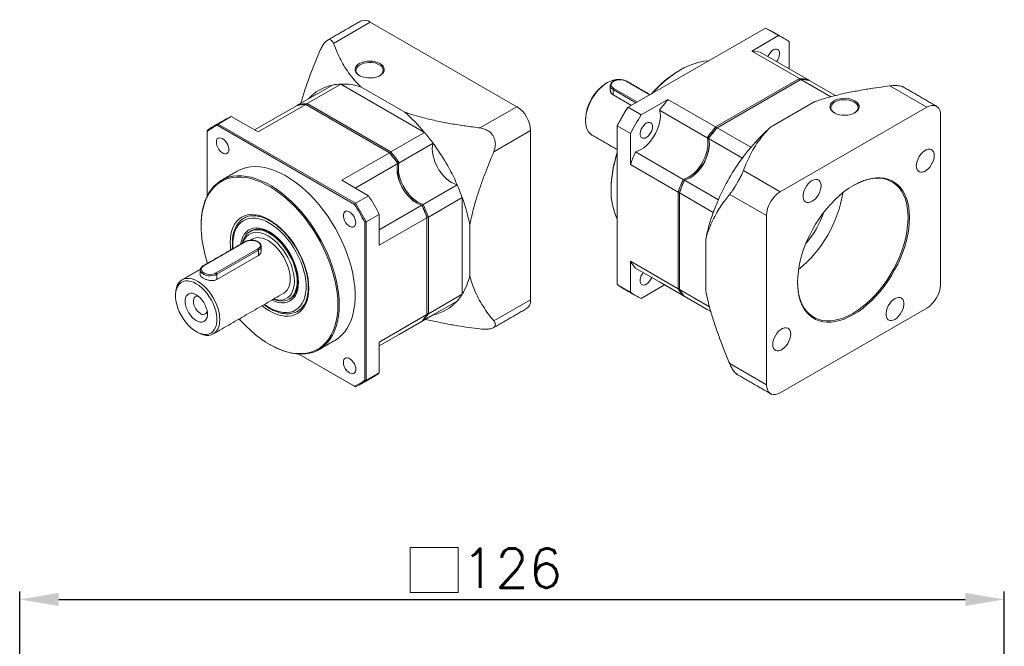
# Model space of a CAD drawing. Extents: x -511 to 42, y 485 to 743.
# Tile 4 of 4: x -93 to 33, y 663 to 743. Entities that reach past the tile are written whole.
import ezdxf

# ---------------------------------------------------------------- set-up
doc = ezdxf.new("R2010")
doc.units = 0
doc.header["$LTSCALE"] = 10
doc.header["$MEASUREMENT"] = 0
doc.header["$PDMODE"] = 3
doc.header["$PDSIZE"] = 6
doc.layers.get('0').update_dxf_attribs({"linetype": 'CONTINUOUS'})
doc.layers.get('DEFPOINTS').update_dxf_attribs({"linetype": 'CONTINUOUS'})
doc.layers.add('DIM', color=4, linetype='CONTINUOUS', lineweight=15)
doc.styles.get("Standard").update_dxf_attribs({"font": 'TXT.shx', "bigfont": 'chineset.shx'})
doc.dimstyles.get("Standard").update_dxf_attribs({"dimtxt": 5, "dimasz": 5, "dimexe": 1, "dimexo": 1, "dimgap": 1.5, "dimtad": 1, "dimdsep": 46, "dimtxsty": 'Standard', "dimcen": 0, "dimadec": 1, "dimazin": 2, "dimtfac": 1, "dimtofl": 0, "dimtmove": 0, "dimatfit": 3, "dimfxl": 0, "dimtolj": 1, "dimtzin": 0, "dimarcsym": 0})

# ---------------------------------------------------------------- blocks, each defined once
blk = doc.blocks.new('JTESGE')
at = {"color": 7, "linetype": 'Continuous', "lineweight": 15}
for p, q in [((-6.89, 963.31), (-11.6, 960.59)), ((11.85, 952.49), (-6.89, 963.31)), ((43.67, 962.55), (26.1, 952.41)), ((45.35, 961.58), (41.92, 959.6)), ((43.67, 962.55), (45.35, 961.58)), ((46.73, 957.33), (46.73, 960.78)), ((41.92, 959.6), (48.02, 956.08)), ((43, 959.48), (49.1, 955.96)), ((-11.73, 955.26), (-16.07, 952.76)), ((-10.65, 955.38), (-14.98, 952.88)), ((0.06, 949.2), (-10.65, 955.38)), ((28.87, 954.01), (25.87, 955.74)), ((37.3, 949.89), (48.02, 956.08)), ((48.2, 955.98), (37.48, 949.79)), ((52.04, 953.76), (48.2, 955.98)), ((49.1, 955.96), (49.28, 955.85)), ((52.64, 953.91), (49.28, 955.85)), ((64.32, 952.43), (59.6, 955.15)), ((-2.47, 951.78), (-8.12, 955.04)), ((27.1, 952.99), (24.19, 954.67)), ((24.19, 954.67), (24.19, 954)), ((26.52, 952.65), (24.19, 954)), ((24.28, 954.82), (27.28, 953.09)), ((-21.69, 949.51), (-16.24, 952.66)), ((-21.26, 949.26), (-15.16, 952.78)), ((-16.07, 952.76), (-16.24, 952.66)), ((-4.44, 946.59), (-15.16, 952.78)), ((-14.98, 952.88), (-4.27, 946.7)), ((31.2, 953.41), (27.78, 951.44)), ((37.3, 949.89), (31.2, 953.41)), ((44.34, 949.88), (50, 953.14)), ((7.14, 949.77), (11.85, 952.49)), ((27.78, 951.44), (26.1, 952.41)), ((30.12, 952.04), (36.22, 948.52)), ((45.58, 941.61), (64.32, 952.43)), ((66.08, 951.41), (66.08, 929.77)), ((-8.92, 939.99), (-26.42, 950.1)), ((-26.37, 950.27), (-24.69, 951.24)), ((-26.37, 950.27), (-8.8, 940.13)), ((-24.69, 951.24), (-21.26, 949.26)), ((-27.75, 949.33), (-27.75, 941.11)), ((0.06, 949.2), (-4.27, 946.7)), ((13.62, 949.43), (8.91, 946.71)), ((13.62, 927.79), (13.62, 949.43)), ((24.72, 950.02), (24.72, 929.73)), ((24.72, 950.02), (26.4, 949.05)), ((26.4, 949.05), (26.4, 945.09)), ((41.81, 947.29), (37.48, 949.79)), ((1.15, 947.82), (-3.19, 945.32)), ((40.73, 945.92), (36.4, 948.42)), ((-4.44, 946.59), (-10.54, 943.07)), ((27.05, 946.71), (33.15, 943.19)), ((-8.81, 942.07), (-3.36, 945.22)), ((26.4, 945.09), (32.5, 941.57)), ((40.86, 944.33), (45.58, 941.61)), ((-10.54, 943.07), (-7.12, 941.09)), ((4.22, 942.49), (-0.11, 939.99)), ((37.65, 940.59), (33.32, 943.09)), ((32.5, 929.19), (32.5, 941.57)), ((37, 938.97), (32.67, 941.47)), ((32.67, 941.47), (32.67, 929.09)), ((43.81, 938.55), (39.1, 941.27)), ((-7.12, 941.09), (-8.8, 940.13)), ((4.87, 940.87), (0.54, 938.37)), ((4.87, 928.5), (4.87, 940.87)), ((-7.42, 937.74), (-5.74, 938.71)), ((-5.74, 936.75), (-0.29, 939.89)), ((-5.74, 938.71), (-5.74, 934.75)), ((-23.05, 938.24), (-23.08, 938.22)), ((-7.59, 917.48), (-7.59, 937.7)), ((-7.42, 937.74), (-7.42, 917.45)), ((-5.74, 934.75), (0.36, 938.27)), ((0.36, 925.89), (0.36, 938.27)), ((0.54, 938.37), (0.54, 926)), ((43.81, 916.91), (43.81, 938.55)), ((5.84, 930.86), (5.84, 937.39)), ((-22.88, 935.19), (-28.19, 932.13)), ((36.03, 928.95), (36.03, 935.48)), ((-26.6, 931.21), (-21.29, 934.28)), ((-21.2, 934.12), (-26.51, 931.06)), ((-21.2, 934.12), (-21.2, 933.45)), ((-27.75, 932.57), (-27.75, 932.43)), ((-21.2, 933.45), (-26.51, 930.39)), ((32.5, 929.19), (26.4, 932.71)), ((26.4, 932.71), (26.4, 928.76)), ((27.05, 931.84), (33.15, 928.32)), ((-26.51, 931.06), (-26.51, 930.39)), ((30.12, 930.06), (36.22, 926.54)), ((26.4, 928.76), (24.72, 929.73)), ((27.78, 927.96), (30.77, 929.69)), ((36.52, 926.87), (32.67, 929.09)), ((4.22, 927.62), (-0.11, 925.12)), ((4.87, 928.5), (0.54, 926)), ((8.91, 925.07), (13.62, 927.79)), ((36.68, 926.28), (33.32, 928.22)), ((36.68, 926.28), (36.4, 926.44)), ((64.32, 926.71), (45.58, 915.89)), ((-23.75, 925.28), (-23.44, 925.1)), ((-23.44, 925.1), (-23.75, 925.28)), ((0.36, 925.89), (-5.74, 922.37)), ((-5.74, 921.87), (-0.29, 925.02)), ((1.15, 925.84), (-3.19, 923.34)), ((-5.74, 921.87), (-3.36, 923.24)), ((-5.74, 922.37), (-5.74, 918.42)), ((-16.04, 920.83), (-8.92, 916.72)), ((-8.8, 916.65), (-16.04, 920.83)), ((39.1, 919.63), (43.81, 916.91)), ((-5.74, 918.42), (-7.42, 917.45))]:
    blk.add_line(p, q, dxfattribs=at)
at = {"color": 7, "linetype": 'Continuous', "lineweight": 15, "flags": 128}
for points in [[(45.48, 959.3), (45.46, 959.52), (45.38, 959.69), (45.27, 959.81), (45.11, 959.87), (44.93, 959.86), (44.74, 959.79), (44.54, 959.66), (44.35, 959.48), (44.18, 959.26), (44.04, 959.01), (44, 958.9)], [(-5.65, 958), (-5.42, 957.85), (-5.25, 957.67), (-5.14, 957.47), (-5.1, 957.26), (-5.13, 957.06), (-5.22, 956.86), (-5.37, 956.68), (-5.59, 956.51), (-5.85, 956.37), (-6.15, 956.27), (-6.49, 956.19), (-6.84, 956.16), (-7.2, 956.16), (-7.55, 956.21), (-7.87, 956.29), (-8.17, 956.4), (-8.42, 956.55), (-8.62, 956.72), (-8.76, 956.91), (-8.84, 957.11), (-8.84, 957.32), (-8.79, 957.52), (-8.66, 957.71), (-8.48, 957.89), (-8.24, 958.04), (-7.95, 958.16), (-7.63, 958.25), (-7.29, 958.31), (-6.93, 958.32), (-6.58, 958.3), (-6.24, 958.23), (-5.92, 958.14), (-5.65, 958)], [(-5.74, 957.85), (-6.01, 957.98), (-6.33, 958.08), (-6.67, 958.13), (-7.02, 958.15), (-7.37, 958.12), (-7.7, 958.05), (-8.01, 957.95), (-8.27, 957.81), (-8.48, 957.65), (-8.63, 957.46), (-8.71, 957.26), (-8.72, 957.06), (-8.66, 956.86), (-8.53, 956.67), (-8.33, 956.5), (-8.25, 956.45)], [(36.43, 958.37), (36.41, 958.37), (35.8, 958.3), (35.18, 958.18), (34.55, 957.99), (33.9, 957.74), (33.25, 957.44), (32.6, 957.08), (31.95, 956.66), (31.3, 956.19), (30.66, 955.66), (30.03, 955.09), (29.42, 954.48), (29.1, 954.14)], [(21.48, 948.86), (21.48, 948.86), (21.24, 949.04), (21.03, 949.28), (20.87, 949.56), (20.75, 949.9), (20.68, 950.28), (20.65, 950.69), (20.68, 951.13), (20.75, 951.59), (20.87, 952.06), (21.03, 952.54), (21.24, 953.02), (21.48, 953.48), (21.76, 953.92), (22.07, 954.33), (22.4, 954.71), (22.75, 955.05), (23.11, 955.35), (23.48, 955.59), (23.85, 955.77), (24.21, 955.9), (24.56, 955.96), (24.9, 955.97), (24.94, 955.96)], [(25.87, 955.74), (25.63, 955.84), (25.36, 955.91), (25.07, 955.93), (24.78, 955.91), (24.51, 955.84), (24.28, 955.74), (24.1, 955.61), (23.99, 955.45), (23.95, 955.28), (23.99, 955.11), (24.1, 954.96), (24.28, 954.82)], [(55.12, 951.71), (54.85, 951.58), (54.54, 951.48), (54.2, 951.42), (53.84, 951.4), (53.49, 951.41), (53.14, 951.46), (52.82, 951.55), (52.54, 951.68), (52.3, 951.83), (52.11, 952), (51.99, 952.2), (51.93, 952.4), (51.94, 952.61), (52.01, 952.81), (52.15, 953), (52.35, 953.17), (52.6, 953.31), (52.9, 953.43), (53.23, 953.51), (53.58, 953.55), (53.93, 953.56), (54.28, 953.52), (54.62, 953.45), (54.92, 953.34), (55.19, 953.21), (55.4, 953.04), (55.56, 952.86), (55.65, 952.66), (55.67, 952.45), (55.63, 952.25), (55.52, 952.05), (55.35, 951.87), (55.12, 951.71)], [(55.08, 951.69), (55.26, 951.82), (55.42, 952), (55.52, 952.2), (55.55, 952.4), (55.5, 952.6), (55.39, 952.8), (55.21, 952.97), (54.97, 953.12), (54.69, 953.25), (54.36, 953.33), (54.02, 953.38), (53.67, 953.38), (53.32, 953.35), (52.99, 953.27), (52.69, 953.16), (52.44, 953.01), (52.25, 952.84), (52.12, 952.65), (52.05, 952.45), (52.06, 952.25), (52.14, 952.05), (52.29, 951.86), (52.5, 951.7), (52.52, 951.69)], [(66.08, 951.41), (66.06, 951.74), (65.98, 952.04), (65.85, 952.29), (65.67, 952.48), (65.45, 952.6), (65.2, 952.66), (64.92, 952.65), (64.62, 952.57), (64.32, 952.43)], [(30.12, 952.04), (30.2, 951.69), (30.23, 951.29), (30.2, 950.87), (30.13, 950.43), (30, 949.97), (29.83, 949.52), (29.62, 949.07), (29.37, 948.63), (29.09, 948.23), (28.78, 947.85), (28.44, 947.52), (28.1, 947.23), (27.75, 947), (27.39, 946.82), (27.05, 946.71)], [(29.23, 949.92), (29.21, 950.14), (29.13, 950.31), (29.02, 950.43), (28.86, 950.48), (28.68, 950.48), (28.49, 950.41), (28.29, 950.28), (28.1, 950.1), (27.93, 949.88), (27.79, 949.63), (27.7, 949.37), (27.65, 949.12), (27.65, 948.89), (27.7, 948.7), (27.79, 948.55), (27.93, 948.46), (28.1, 948.44), (28.29, 948.47), (28.49, 948.57), (28.68, 948.73), (28.86, 948.93), (29.02, 949.17), (29.13, 949.42), (29.21, 949.68), (29.23, 949.92)], [(-25.79, 948.4), (-25.99, 948.48), (-26.18, 948.51), (-26.34, 948.46), (-26.47, 948.36), (-26.55, 948.2), (-26.59, 948), (-26.58, 947.76), (-26.51, 947.51), (-26.41, 947.25), (-26.26, 947.01), (-26.09, 946.8), (-25.89, 946.63), (-25.69, 946.51), (-25.5, 946.46), (-25.33, 946.47), (-25.18, 946.54), (-25.07, 946.67), (-25.01, 946.86), (-25, 947.08), (-25.04, 947.33), (-25.12, 947.59), (-25.25, 947.84), (-25.41, 948.06), (-25.6, 948.26), (-25.79, 948.4)], [(4.22, 942.49), (3.88, 942.61), (3.52, 942.78), (3.17, 943.01), (2.82, 943.3), (2.49, 943.63), (2.18, 944.01), (1.9, 944.42), (1.65, 944.85), (1.43, 945.3), (1.27, 945.76), (1.14, 946.21), (1.07, 946.65), (1.04, 947.08), (1.07, 947.47), (1.15, 947.82)], [(33.15, 943.19), (33.49, 943.3), (33.84, 943.48), (34.2, 943.71), (34.54, 944), (34.88, 944.33), (35.19, 944.71), (35.47, 945.11), (35.72, 945.55), (35.93, 946), (36.1, 946.45), (36.22, 946.91), (36.3, 947.35), (36.32, 947.77), (36.3, 948.17), (36.22, 948.52)], [(36.4, 948.42), (36.47, 948.06), (36.5, 947.67), (36.48, 947.25), (36.4, 946.81), (36.28, 946.35), (36.11, 945.9), (35.9, 945.45), (35.65, 945.01), (35.36, 944.6), (35.05, 944.23), (34.72, 943.89), (34.37, 943.61), (34.02, 943.38), (33.67, 943.2), (33.32, 943.09)], [(65.28, 946.25), (65.26, 946.51), (65.18, 946.73), (65.06, 946.9), (64.9, 947.01), (64.71, 947.06), (64.49, 947.05), (64.25, 946.97), (64.01, 946.83), (63.78, 946.64), (63.56, 946.4), (63.36, 946.13), (63.2, 945.83), (63.08, 945.52), (63.01, 945.21), (62.98, 944.92), (63.01, 944.66), (63.08, 944.44), (63.2, 944.27), (63.36, 944.15), (63.56, 944.1), (63.78, 944.12), (64.01, 944.19), (64.25, 944.33), (64.49, 944.53), (64.71, 944.77), (64.9, 945.04), (65.06, 945.34), (65.18, 945.65), (65.26, 945.96), (65.28, 946.25)], [(-0.29, 939.89), (-0.63, 940), (-0.99, 940.18), (-1.34, 940.41), (-1.68, 940.7), (-2.02, 941.03), (-2.33, 941.41), (-2.61, 941.81), (-2.86, 942.25), (-3.07, 942.7), (-3.24, 943.15), (-3.37, 943.61), (-3.44, 944.05), (-3.46, 944.47), (-3.44, 944.87), (-3.36, 945.22)], [(-3.19, 945.32), (-3.26, 944.97), (-3.29, 944.57), (-3.26, 944.15), (-3.19, 943.71), (-3.07, 943.26), (-2.9, 942.8), (-2.68, 942.35), (-2.43, 941.92), (-2.15, 941.51), (-1.84, 941.13), (-1.51, 940.8), (-1.16, 940.51), (-0.81, 940.28), (-0.46, 940.11), (-0.11, 939.99)], [(-11.42, 922.58), (-11.36, 922.62), (-10.92, 922.92), (-10.52, 923.28), (-10.15, 923.7), (-9.83, 924.17), (-9.55, 924.69), (-9.31, 925.25), (-9.12, 925.86), (-8.98, 926.52), (-8.88, 927.21), (-8.84, 927.93), (-8.84, 928.69), (-8.88, 929.47), (-8.98, 930.27), (-9.12, 931.09), (-9.31, 931.92), (-9.55, 932.76), (-9.83, 933.6), (-10.15, 934.44), (-10.52, 935.28), (-10.92, 936.11), (-11.36, 936.92), (-11.84, 937.71), (-12.34, 938.48), (-12.88, 939.22), (-13.44, 939.93), (-14.02, 940.6), (-14.63, 941.24), (-15.25, 941.83), (-15.88, 942.37), (-16.53, 942.87), (-17.18, 943.32), (-17.83, 943.71), (-18.48, 944.04), (-19.13, 944.32), (-19.77, 944.54), (-20.4, 944.69), (-21.01, 944.79), (-21.61, 944.82), (-22.18, 944.79), (-22.73, 944.7), (-23.25, 944.54), (-23.74, 944.33), (-23.92, 944.23)], [(-28.54, 937.34), (-28.53, 937.71), (-28.49, 938.44), (-28.39, 939.13), (-28.25, 939.78), (-28.06, 940.39), (-27.82, 940.96), (-27.54, 941.48), (-27.22, 941.95), (-26.85, 942.36), (-26.45, 942.72), (-26.01, 943.03), (-25.54, 943.27), (-25.03, 943.45), (-24.49, 943.58), (-23.93, 943.64), (-23.35, 943.64), (-22.74, 943.57), (-22.12, 943.45), (-21.49, 943.26), (-20.84, 943.01), (-20.19, 942.71), (-19.54, 942.35), (-18.89, 941.93), (-18.24, 941.46), (-17.6, 940.93), (-16.97, 940.36), (-16.36, 939.75), (-15.76, 939.1), (-15.19, 938.4), (-14.64, 937.68), (-14.12, 936.92), (-13.63, 936.14), (-13.17, 935.34), (-12.75, 934.52), (-12.36, 933.69), (-12.02, 932.85), (-11.72, 932.01), (-11.46, 931.16), (-11.25, 930.33), (-11.08, 929.5), (-10.96, 928.69), (-10.89, 927.9), (-10.86, 927.13), (-10.86, 927.13)], [(-11.04, 927.13), (-11.06, 927.89), (-11.14, 928.68), (-11.25, 929.48), (-11.42, 930.3), (-11.63, 931.12), (-11.89, 931.96), (-12.19, 932.79), (-12.53, 933.62), (-12.91, 934.45), (-13.32, 935.26), (-13.78, 936.05), (-14.26, 936.83), (-14.78, 937.57), (-15.32, 938.29), (-15.89, 938.98), (-16.48, 939.63), (-17.09, 940.23), (-17.71, 940.8), (-18.34, 941.31), (-18.98, 941.78), (-19.63, 942.19), (-20.28, 942.55), (-20.92, 942.86), (-21.56, 943.1), (-22.19, 943.28), (-22.8, 943.41), (-23.4, 943.47), (-23.98, 943.47), (-24.53, 943.41), (-25.06, 943.29), (-25.57, 943.11), (-26.03, 942.87), (-26.47, 942.57), (-26.87, 942.21), (-27.23, 941.8), (-27.55, 941.33), (-27.83, 940.82), (-28.06, 940.26), (-28.25, 939.65), (-28.39, 939.01), (-28.49, 938.32), (-28.53, 937.6), (-28.53, 936.86), (-28.49, 936.09), (-28.39, 935.29), (-28.25, 934.48), (-28.06, 933.66), (-27.83, 932.83), (-27.71, 932.45)], [(62.11, 938.29), (62.08, 937.59), (62.01, 936.87), (61.89, 936.13), (61.72, 935.38), (61.5, 934.62), (61.24, 933.86), (60.94, 933.1), (60.6, 932.34), (60.21, 931.6), (59.8, 930.87), (59.34, 930.17), (58.86, 929.5), (58.36, 928.85), (57.82, 928.25), (57.27, 927.68), (56.71, 927.16), (56.13, 926.68), (55.54, 926.26), (54.95, 925.89), (54.36, 925.58), (53.77, 925.32), (53.19, 925.13), (52.62, 925), (52.07, 924.93), (51.54, 924.92), (51.03, 924.98), (50.55, 925.09), (50.1, 925.28), (49.68, 925.52), (49.3, 925.82), (48.95, 926.18), (48.65, 926.59), (48.39, 927.05), (48.18, 927.56), (48.01, 928.12), (47.89, 928.72), (47.81, 929.36), (47.79, 930.02), (47.81, 930.72), (47.89, 931.44), (48.01, 932.18), (48.18, 932.93), (48.39, 933.69), (48.65, 934.46), (48.95, 935.22), (49.3, 935.97), (49.68, 936.72), (50.1, 937.44), (50.55, 938.14), (51.03, 938.82), (51.54, 939.46), (52.07, 940.07), (52.62, 940.63), (53.19, 941.16), (53.77, 941.63), (54.36, 942.06), (54.95, 942.42), (55.54, 942.74), (56.13, 942.99), (56.71, 943.19), (57.27, 943.32), (57.82, 943.39), (58.36, 943.4), (58.86, 943.34), (59.34, 943.22), (59.8, 943.04), (60.21, 942.8), (60.6, 942.5), (60.94, 942.14), (61.24, 941.73), (61.5, 941.26), (61.72, 940.75), (61.89, 940.19), (62.01, 939.59), (62.08, 938.96), (62.11, 938.29)], [(49.64, 943.03), (49.41, 942.86), (49.18, 942.65), (48.97, 942.39), (48.79, 942.1), (48.65, 941.79), (48.55, 941.48), (48.5, 941.18), (48.5, 940.9), (48.55, 940.66), (48.65, 940.46), (48.79, 940.32), (48.97, 940.24), (49.18, 940.22), (49.41, 940.27), (49.64, 940.38), (49.88, 940.54), (50.11, 940.76), (50.32, 941.02), (50.5, 941.31), (50.64, 941.61), (50.74, 941.92), (50.79, 942.22), (50.79, 942.5), (50.74, 942.74), (50.64, 942.94), (50.5, 943.08), (50.32, 943.17), (50.11, 943.18), (49.88, 943.14), (49.64, 943.03)], [(61.93, 938.29), (61.91, 938.95), (61.83, 939.58), (61.71, 940.17), (61.55, 940.72), (61.33, 941.23), (61.08, 941.68), (60.78, 942.09), (60.44, 942.44), (60.06, 942.74), (59.65, 942.98), (59.2, 943.16), (58.73, 943.28), (58.22, 943.33), (57.7, 943.33), (57.16, 943.26), (56.59, 943.13), (56.02, 942.93), (55.44, 942.68), (54.9, 942.4)], [(-8.75, 937.64), (-8.77, 937.88), (-8.85, 938.14), (-8.96, 938.39), (-9.12, 938.63), (-9.3, 938.83), (-9.49, 938.99), (-9.69, 939.09), (-9.88, 939.13), (-10.05, 939.1), (-10.19, 939.01), (-10.28, 938.87), (-10.33, 938.67), (-10.33, 938.44), (-10.28, 938.19), (-10.19, 937.93), (-10.05, 937.68), (-9.88, 937.46), (-9.69, 937.28), (-9.49, 937.15), (-9.3, 937.08), (-9.12, 937.08), (-8.96, 937.14), (-8.85, 937.26), (-8.77, 937.43), (-8.75, 937.64)], [(-14.75, 929.27), (-14.78, 929.86), (-14.85, 930.47), (-14.97, 931.09), (-15.14, 931.72), (-15.35, 932.36), (-15.6, 933), (-15.9, 933.63), (-16.23, 934.24), (-16.59, 934.84), (-16.99, 935.4), (-17.42, 935.94), (-17.86, 936.45), (-18.33, 936.91), (-18.81, 937.32), (-19.3, 937.69), (-19.79, 938), (-20.28, 938.26), (-20.77, 938.46), (-21.25, 938.6), (-21.72, 938.67), (-22.17, 938.69), (-22.59, 938.64), (-22.99, 938.53), (-23.35, 938.35), (-23.69, 938.12), (-23.98, 937.83), (-24.23, 937.49), (-24.45, 937.1), (-24.61, 936.66), (-24.73, 936.17), (-24.8, 935.65), (-24.83, 935.09), (-24.8, 934.51), (-24.77, 934.15)], [(-20.43, 927.19), (-20.31, 927.11), (-19.84, 926.8), (-19.36, 926.55), (-18.9, 926.36), (-18.43, 926.22), (-17.99, 926.15), (-17.56, 926.14), (-17.15, 926.19), (-16.78, 926.3), (-16.43, 926.48), (-16.12, 926.71), (-15.84, 926.99), (-15.61, 927.34), (-15.41, 927.73), (-15.27, 928.16), (-15.17, 928.64), (-15.11, 929.15), (-15.11, 929.7), (-15.15, 930.27), (-15.24, 930.86), (-15.38, 931.46), (-15.56, 932.08), (-15.79, 932.69), (-16.06, 933.29), (-16.36, 933.89), (-16.7, 934.47), (-17.07, 935.02), (-17.47, 935.55), (-17.9, 936.04), (-18.34, 936.49), (-18.8, 936.9), (-19.27, 937.26), (-19.74, 937.56), (-20.22, 937.82), (-20.69, 938.01), (-21.15, 938.14), (-21.59, 938.22), (-22.02, 938.23), (-22.43, 938.18), (-22.8, 938.06), (-23.15, 937.89), (-23.47, 937.66), (-23.74, 937.37), (-23.97, 937.03), (-24.17, 936.64), (-24.31, 936.2), (-24.41, 935.73), (-24.47, 935.21), (-24.47, 934.67), (-24.45, 934.33)], [(47.79, 930.08), (47.81, 929.47), (47.88, 928.84), (48, 928.25), (48.17, 927.7), (48.38, 927.19), (48.64, 926.73), (48.94, 926.32), (49.28, 925.97), (49.66, 925.67), (50.07, 925.44), (50.52, 925.26), (50.99, 925.14), (51.49, 925.08), (52.02, 925.09), (52.56, 925.16), (53.12, 925.29), (53.7, 925.48), (54.28, 925.73), (54.86, 926.04), (55.44, 926.41), (56.02, 926.83), (56.59, 927.29), (57.16, 927.81), (57.7, 928.37), (58.22, 928.97), (58.73, 929.61), (59.2, 930.27), (59.65, 930.97), (60.06, 931.68), (60.44, 932.41), (60.78, 933.16), (61.08, 933.91), (61.33, 934.67), (61.55, 935.42), (61.71, 936.16), (61.83, 936.89), (61.91, 937.6), (61.93, 938.29)], [(-23.47, 934.9), (-23.44, 935.05), (-23.35, 935.47), (-23.2, 935.84), (-23.01, 936.17), (-22.78, 936.45), (-22.51, 936.67), (-22.21, 936.83), (-21.87, 936.94), (-21.5, 936.98), (-21.12, 936.95), (-20.71, 936.87), (-20.3, 936.72), (-19.88, 936.52), (-19.45, 936.26), (-19.03, 935.94), (-18.62, 935.58), (-18.23, 935.17), (-17.86, 934.72), (-17.51, 934.24), (-17.19, 933.74), (-16.9, 933.21), (-16.66, 932.67), (-16.45, 932.12), (-16.29, 931.58), (-16.17, 931.04), (-16.1, 930.52), (-16.08, 930.02), (-16.1, 929.54), (-16.18, 929.1), (-16.3, 928.71), (-16.47, 928.35), (-16.68, 928.05), (-16.93, 927.8), (-17.22, 927.61), (-17.54, 927.47), (-17.89, 927.4), (-18.27, 927.39), (-18.66, 927.45), (-19.07, 927.56), (-19.49, 927.74)], [(-19.29, 927.85), (-18.98, 927.74), (-18.58, 927.65), (-18.2, 927.62), (-17.85, 927.65), (-17.52, 927.74), (-17.22, 927.9), (-16.95, 928.11), (-16.73, 928.37), (-16.54, 928.69), (-16.4, 929.06), (-16.31, 929.46), (-16.26, 929.91), (-16.26, 930.38), (-16.31, 930.88), (-16.4, 931.4), (-16.54, 931.93), (-16.73, 932.46), (-16.95, 932.98), (-17.22, 933.5), (-17.52, 934), (-17.85, 934.47), (-18.2, 934.92), (-18.58, 935.32), (-18.98, 935.69), (-19.38, 936), (-19.79, 936.27), (-20.2, 936.48), (-20.61, 936.63), (-21, 936.72), (-21.38, 936.75), (-21.73, 936.72), (-22.06, 936.62), (-22.36, 936.47), (-22.63, 936.26), (-22.85, 935.99), (-23.04, 935.67), (-23.18, 935.31), (-23.25, 935.03)], [(-19.25, 927.88), (-19.16, 927.85), (-18.78, 927.77), (-18.41, 927.75), (-18.06, 927.79), (-17.74, 927.89), (-17.45, 928.06), (-17.2, 928.28), (-16.99, 928.56), (-16.83, 928.89), (-16.71, 929.27), (-16.63, 929.69), (-16.61, 930.14), (-16.63, 930.62), (-16.71, 931.13), (-16.83, 931.64), (-16.99, 932.17), (-17.2, 932.69), (-17.45, 933.2), (-17.74, 933.7), (-18.06, 934.17), (-18.41, 934.61), (-18.78, 935.02), (-19.16, 935.38), (-19.56, 935.7), (-19.97, 935.96), (-20.37, 936.17), (-20.77, 936.31), (-21.16, 936.4), (-21.53, 936.42), (-21.88, 936.37), (-22.19, 936.27), (-22.48, 936.1), (-22.73, 935.88), (-22.94, 935.6), (-23.11, 935.27), (-23.18, 935.07)], [(-21.29, 934.28), (-21.11, 934.41), (-21, 934.57), (-20.96, 934.74), (-21, 934.9), (-21.11, 935.06), (-21.29, 935.19), (-21.53, 935.3), (-21.8, 935.36), (-22.09, 935.38), (-22.38, 935.36), (-22.65, 935.3), (-22.88, 935.19)], [(-17.97, 928.62), (-17.97, 928.62), (-17.72, 928.8), (-17.52, 929.03), (-17.35, 929.32), (-17.24, 929.66), (-17.16, 930.04), (-17.14, 930.45), (-17.16, 930.89), (-17.24, 931.35), (-17.35, 931.82), (-17.52, 932.3), (-17.72, 932.77), (-17.97, 933.24), (-18.25, 933.68), (-18.55, 934.09), (-18.88, 934.47), (-19.24, 934.81), (-19.6, 935.11), (-19.97, 935.35), (-20.34, 935.53), (-20.7, 935.66), (-21.05, 935.72), (-21.38, 935.73), (-21.69, 935.67), (-21.97, 935.55)], [(-26.51, 931.06), (-26.75, 930.95), (-27.02, 930.88), (-27.32, 930.85), (-27.62, 930.86), (-27.9, 930.91), (-28.16, 931), (-28.38, 931.13), (-28.53, 931.28), (-28.62, 931.44), (-28.64, 931.58)], [(-28.19, 932.13), (-28.37, 932), (-28.48, 931.84), (-28.52, 931.67), (-28.48, 931.51), (-28.37, 931.35), (-28.19, 931.21), (-27.95, 931.11), (-27.68, 931.05), (-27.39, 931.02), (-27.1, 931.05), (-26.83, 931.11), (-26.6, 931.21)], [(28.04, 931.27), (27.93, 931.11), (27.79, 930.87), (27.7, 930.61), (27.65, 930.36), (27.65, 930.13), (27.7, 929.93), (27.79, 929.79), (27.93, 929.7), (28.1, 929.67), (28.29, 929.71), (28.49, 929.81), (28.68, 929.97), (28.86, 930.17), (29.02, 930.4), (29.13, 930.64)], [(-28.98, 923.61), (-28.61, 923.43), (-28.25, 923.3), (-27.9, 923.23), (-27.57, 923.23), (-27.26, 923.29), (-26.98, 923.41), (-26.74, 923.59), (-26.53, 923.83), (-26.37, 924.12), (-26.25, 924.45), (-26.18, 924.83), (-26.15, 925.24), (-26.18, 925.68), (-26.25, 926.14), (-26.37, 926.62), (-26.53, 927.1), (-26.74, 927.57), (-26.98, 928.03), (-27.26, 928.47), (-27.57, 928.89), (-27.9, 929.27), (-28.25, 929.61), (-28.61, 929.9), (-28.98, 930.14), (-29.35, 930.33), (-29.71, 930.45), (-30.07, 930.52), (-30.4, 930.52), (-30.7, 930.46), (-30.98, 930.34), (-31.23, 930.16), (-31.43, 929.92), (-31.6, 929.64), (-31.71, 929.3), (-31.79, 928.92), (-31.81, 928.51), (-31.81, 928.51)], [(-29.16, 923.71), (-28.8, 923.53), (-28.44, 923.41), (-28.1, 923.36), (-27.78, 923.36), (-27.49, 923.43), (-27.22, 923.57), (-26.99, 923.76), (-26.81, 924.01), (-26.66, 924.31), (-26.56, 924.65), (-26.51, 925.04), (-26.51, 925.46), (-26.56, 925.9), (-26.66, 926.36), (-26.81, 926.82), (-26.99, 927.29), (-27.22, 927.75), (-27.49, 928.18), (-27.78, 928.6), (-28.1, 928.97), (-28.44, 929.31), (-28.8, 929.6), (-29.16, 929.84), (-29.52, 930.02), (-29.88, 930.14), (-30.22, 930.19), (-30.54, 930.19), (-30.83, 930.12), (-31.1, 929.98), (-31.33, 929.79), (-31.51, 929.54), (-31.66, 929.24), (-31.76, 928.9), (-31.81, 928.51), (-31.81, 928.09), (-31.76, 927.65), (-31.66, 927.19), (-31.51, 926.73), (-31.33, 926.26), (-31.1, 925.8), (-30.83, 925.37), (-30.54, 924.95), (-30.22, 924.58), (-29.88, 924.24), (-29.52, 923.95), (-29.16, 923.71)], [(-20.74, 927.02), (-20.28, 926.68), (-19.79, 926.37), (-19.3, 926.11), (-18.81, 925.91), (-18.33, 925.77), (-17.86, 925.7), (-17.42, 925.68), (-16.99, 925.73), (-16.59, 925.84), (-16.23, 926.01), (-15.9, 926.24), (-15.6, 926.53), (-15.35, 926.88), (-15.14, 927.27), (-14.97, 927.71), (-14.85, 928.2), (-14.78, 928.72), (-14.75, 929.27)], [(-29.16, 925.12), (-28.9, 925), (-28.64, 924.93), (-28.41, 924.93), (-28.19, 925), (-28.02, 925.12), (-27.88, 925.3), (-27.78, 925.53), (-27.73, 925.8), (-27.73, 926.1), (-27.78, 926.43), (-27.88, 926.77), (-28.02, 927.11), (-28.19, 927.44), (-28.41, 927.75), (-28.64, 928.02), (-28.9, 928.25), (-29.16, 928.43), (-29.42, 928.55), (-29.68, 928.62), (-29.91, 928.62), (-30.12, 928.55), (-30.3, 928.43), (-30.44, 928.25), (-30.54, 928.02), (-30.59, 927.75), (-30.59, 927.45), (-30.54, 927.12), (-30.44, 926.78), (-30.3, 926.44), (-30.12, 926.11), (-29.91, 925.8), (-29.68, 925.53), (-29.42, 925.3), (-29.16, 925.12)], [(-28.86, 928.22), (-28.94, 928.24), (-29.12, 928.24), (-29.29, 928.17), (-29.41, 928.05), (-29.49, 927.88), (-29.53, 927.66), (-29.52, 927.41), (-29.46, 927.15), (-29.35, 926.88), (-29.21, 926.62), (-29.03, 926.38), (-28.84, 926.19), (-28.63, 926.04)], [(60.25, 925.28), (60.49, 925.45), (60.72, 925.67), (60.93, 925.93), (61.1, 926.22), (61.25, 926.52), (61.34, 926.83), (61.39, 927.13), (61.39, 927.41), (61.34, 927.65), (61.25, 927.85), (61.1, 927.99), (60.93, 928.07), (60.72, 928.09), (60.49, 928.05), (60.25, 927.94), (60.01, 927.77), (59.78, 927.55), (59.58, 927.3), (59.4, 927.01), (59.26, 926.7), (59.16, 926.39), (59.11, 926.09), (59.11, 925.81), (59.16, 925.57), (59.26, 925.37), (59.4, 925.23), (59.58, 925.15), (59.78, 925.13), (60.01, 925.18), (60.25, 925.28)], [(-23.65, 925.34), (-23.4, 925.06), (-22.8, 924.43), (-22.19, 923.85), (-21.56, 923.31), (-20.92, 922.81), (-20.28, 922.37), (-19.63, 921.99), (-18.98, 921.66), (-18.34, 921.38), (-17.71, 921.17), (-17.09, 921.01), (-16.48, 920.92), (-15.89, 920.89), (-15.32, 920.92), (-14.78, 921.01), (-14.26, 921.16), (-13.78, 921.37), (-13.32, 921.64), (-12.91, 921.97), (-12.53, 922.36), (-12.19, 922.79), (-11.89, 923.28), (-11.63, 923.82), (-11.42, 924.41), (-11.25, 925.03), (-11.14, 925.7), (-11.06, 926.4), (-11.04, 927.13)], [(-10.86, 927.13), (-10.89, 926.39), (-10.96, 925.68), (-11.08, 925.01), (-11.25, 924.38), (-11.46, 923.79), (-11.72, 923.25), (-12.02, 922.75), (-12.36, 922.31), (-12.75, 921.92), (-13.17, 921.59), (-13.63, 921.31), (-14.12, 921.1), (-14.64, 920.95), (-15.19, 920.85), (-15.76, 920.82), (-16.36, 920.86), (-16.97, 920.95), (-17.6, 921.11), (-18.24, 921.32), (-18.89, 921.6), (-19.54, 921.94), (-19.7, 922.03)], [(-16.27, 926.28), (-16.22, 926.31), (-16.18, 926.33)], [(44.61, 922.07), (44.64, 921.81), (44.71, 921.58), (44.83, 921.41), (44.99, 921.3), (45.19, 921.25), (45.41, 921.26), (45.64, 921.34), (45.88, 921.48), (46.12, 921.67), (46.34, 921.91), (46.53, 922.19), (46.69, 922.49), (46.81, 922.8), (46.89, 923.1), (46.91, 923.39), (46.89, 923.66), (46.81, 923.88), (46.69, 924.05), (46.53, 924.16), (46.34, 924.21), (46.12, 924.2), (45.88, 924.12), (45.64, 923.98), (45.41, 923.79), (45.19, 923.55), (44.99, 923.27), (44.83, 922.97), (44.71, 922.66), (44.64, 922.36), (44.61, 922.07)], [(-9.54, 918.42), (-9.35, 918.33), (-9.16, 918.31), (-9, 918.35), (-8.87, 918.46), (-8.79, 918.61), (-8.75, 918.82), (-8.76, 919.06), (-8.82, 919.31), (-8.93, 919.57), (-9.08, 919.81), (-9.25, 920.02), (-9.44, 920.19), (-9.64, 920.3), (-9.84, 920.36), (-10.01, 920.35), (-10.16, 920.27), (-10.26, 920.14), (-10.33, 919.96), (-10.34, 919.74), (-10.3, 919.49), (-10.22, 919.23), (-10.09, 918.98), (-9.93, 918.75), (-9.74, 918.56), (-9.54, 918.42)], [(43.81, 916.91), (43.84, 916.57), (43.92, 916.27), (44.05, 916.02), (44.22, 915.84), (44.44, 915.71), (44.69, 915.65), (44.97, 915.66), (45.27, 915.74), (45.58, 915.89)]]:
    blk.add_lwpolyline(points, dxfattribs=at)
at = {"color": 7, "linetype": 'Continuous', "lineweight": 15}
for centre, radius, start, end in [((-7.62, 962.29), 1.26, 54.3412, 114.3483), ((41.2, 956.68), 6.36, 60.0102, 67.1917), ((42.89, 955.72), 6.35, 52.7932, 67.196), ((41.73, 953.19), 6.41, 78.5712, 88.3135), ((43.76, 959.38), 1.73, 320.1869, 357.3261), ((-6, 957.14), 0.758, 294.03, 69.4707), ((40.36, 944.14), 15.08, 120.6429, 138.696), ((-10.65, 949.83), 5.53, 101.2715, 138.7393), ((-10.46, 948.98), 6.41, 91.6865, 101.4288), ((-10.48, 947.06), 8.33, 73.5804, 91.2131), ((26.4, 950.64), 5.75, 122.5617, 177.4437), ((24.43, 955.23), 0.606, 184.2801, 246.8793), ((25.9, 955.69), 0.0629, 65.6929, 125.6173), ((47.83, 949.67), 6.41, 78.5712, 88.3135), ((48.01, 949.57), 6.41, 78.5712, 88.3135), ((24.38, 954.66), 0.192, 122.6056, 177.3945), ((-14.97, 946.37), 6.41, 91.6865, 101.4288), ((-14.8, 946.47), 6.41, 91.6865, 101.4288), ((51.46, 936.35), 26.48, 139.8817, 143.6638), ((-17.99, 934.05), 23.56, 40.0023, 48.8021), ((9.8, 949.27), 3.83, 2.4764, 57.5236), ((53.85, 934.79), 32.87, 147.595, 152.405), ((53.64, 934.91), 32.66, 147.6766, 152.3234), ((55.53, 933.82), 32.87, 147.595, 152.405), ((-23.9, 944.41), 6.35, 112.804, 127.2068), ((-23.95, 944.29), 6.31, 113.0473, 126.9635), ((-22.22, 945.37), 6.36, 112.8083, 119.9898), ((-20.19, 932.13), 26.48, 36.3362, 40.1183), ((57.56, 932.83), 26.48, 139.8817, 143.6638), ((57.73, 932.73), 26.48, 139.8817, 143.6638), ((57.51, 932.86), 26.26, 139.9467, 143.4719), ((57.51, 932.86), 26.26, 139.9467, 143.4719), ((59.86, 932.14), 23.56, 131.1979, 139.9977), ((-21.37, 931.27), 27.95, 23.6798, 36.3202), ((30.93, 948.02), 5.58, 303.1703, 356.8351), ((30.93, 948.02), 5.58, 303.1702, 356.8352), ((-24.7, 929.53), 26.48, 36.3362, 40.1183), ((-24.48, 929.66), 26.26, 36.5281, 40.0533), ((-24.48, 929.66), 26.26, 36.5281, 40.0533), ((-24.52, 929.63), 26.48, 36.3362, 40.1183), ((39.33, 941.74), 15.41, 161.4886, 179.1725), ((39.47, 941.64), 15.55, 161.5752, 179.1757), ((51.3, 936.08), 26.48, 156.3361, 160.1181), ((62.06, 930.23), 26.48, 139.8817, 143.6638), ((63.25, 929.37), 27.95, 143.6798, 156.3202), ((2.11, 944.83), 5.58, 183.1649, 236.8297), ((2.11, 944.83), 5.58, 183.1648, 236.8298), ((-20.04, 931.86), 26.48, 19.8819, 23.6639), ((57.4, 932.56), 26.48, 156.3361, 160.1181), ((57.58, 932.46), 26.48, 156.3361, 160.1181), ((57.36, 932.58), 26.26, 156.528, 160.053), ((57.36, 932.58), 26.26, 156.528, 160.053), ((32.21, 941.64), 8.29, 178.4527, 205.3615), ((47.63, 938.38), 3.83, 122.4764, 177.5236), ((37.71, 944.11), 16.1, 309.3535, 350.6519), ((-36.52, 922.53), 32.66, 27.6766, 32.3234), ((-36.55, 922.51), 32.87, 27.595, 32.405), ((-34.87, 923.48), 32.87, 27.595, 32.405), ((-24.37, 929.36), 26.48, 19.8819, 23.6639), ((-17.28, 932.81), 23.57, 11.199, 19.9981), ((61.91, 929.96), 26.48, 156.3361, 160.1181), ((-24.54, 929.26), 26.48, 19.8819, 23.6639), ((-24.32, 929.39), 26.26, 19.947, 23.472), ((-24.32, 929.39), 26.26, 19.947, 23.472), ((59.15, 930.91), 23.57, 160.0019, 168.801), ((39.75, 942.93), 12.07, 319.1194, 340.886), ((-21.86, 936.19), 2.37, 120.1322, 139.3618), ((-22.92, 935.14), 0.0629, 54.3827, 114.3071), ((-21.4, 934.11), 0.192, 2.6055, 57.3944), ((-21.45, 934.68), 0.61, 293.2697, 354.2287), ((31.85, 936.08), 6.41, 211.6778, 221.4191), ((-28.22, 932.08), 0.0629, 54.3843, 114.2907), ((-26.7, 931.05), 0.192, 2.6055, 57.3944), ((-2.25, 932.81), 8.33, 328.7951, 346.4248), ((28.57, 934.79), 6.36, 232.7963, 239.9963), ((30.24, 933.82), 6.35, 232.793, 247.1963), ((37.95, 932.56), 6.41, 211.6778, 221.4191), ((38.13, 932.46), 6.41, 211.6778, 221.4191), ((62.26, 929.93), 3.83, 302.4764, 357.5236), ((0.06, 931.27), 5.53, 281.2715, 318.7393), ((-0.59, 931.86), 6.41, 318.5809, 328.3222), ((12.4, 927.65), 1.22, 304.7789, 6.5333), ((-28.28, 926.45), 0.542, 229.9624, 344.2666), ((-17.35, 928.37), 2.36, 280.3067, 300.8548), ((-5.09, 929.26), 6.41, 318.5809, 328.3222), ((-4.92, 929.36), 6.41, 318.5809, 328.3222), ((-11.39, 922.53), 6.31, 293.0472, 306.9635), ((-11.26, 922.51), 6.35, 292.8037, 307.207), ((-9.58, 923.48), 6.36, 300.0037, 307.2037)]:
    blk.add_arc(centre, radius, start, end, dxfattribs=at)
for points in [[(-8.14, 963.43), (-12.39, 960.98)], [(46.06, 961.23), (44.38, 962.19)], [(32.76, 957.17), (32.67, 957.12)], [(23.48, 955.59), (23.3, 955.49)], [(23.82, 955.18), (23.82, 954.53)], [(28.91, 954.03), (25.93, 955.75)], [(48.02, 956.08), (48.09, 955.91)], [(49.1, 955.96), (49.09, 955.88)], [(65.57, 952.55), (61.31, 955.01)], [(-16.07, 952.76), (-16.06, 952.68)], [(-15.05, 952.72), (-14.98, 952.88)], [(26.1, 952.41), (26.04, 952.37)], [(-25.4, 950.88), (-27.08, 949.91)], [(-26.37, 950.27), (-26.42, 950.1)], [(20.65, 950.89), (20.65, 950.69)], [(24.72, 950.02), (24.72, 950.08)], [(-27.75, 949.33), (-27.75, 949.47)], [(21.48, 948.86), (24.72, 946.99)], [(37.3, 949.89), (37.41, 949.75)], [(37.41, 949.75), (37.48, 949.79)], [(36.22, 948.52), (36.41, 948.49)], [(36.41, 948.49), (36.4, 948.42)], [(-4.44, 946.59), (-4.38, 946.56)], [(-4.38, 946.56), (-4.27, 946.7)], [(-3.38, 945.29), (-3.19, 945.32)], [(-3.36, 945.22), (-3.38, 945.29)], [(-23.92, 944.23), (-25.95, 943.06)], [(33.15, 943.19), (33.27, 943.04)], [(33.27, 943.04), (33.32, 943.09)], [(23.92, 941.96), (23.92, 941.86)], [(32.5, 941.57), (32.67, 941.54)], [(32.67, 941.54), (32.67, 941.47)], [(-8.8, 940.13), (-8.92, 939.99)], [(-0.24, 939.85), (-0.11, 939.99)], [(-0.29, 939.89), (-0.24, 939.85)], [(-7.42, 937.74), (-7.59, 937.7)], [(0.36, 938.35), (0.54, 938.37)], [(0.36, 938.27), (0.36, 938.35)], [(-28.54, 937.34), (-28.54, 937.23)], [(-22.11, 936.62), (-22.29, 936.51)], [(-22.95, 935.2), (-28.25, 932.14)], [(-21.97, 935.55), (-22.22, 935.4)], [(-20.84, 933.97), (-20.84, 934.63)], [(-28.62, 931.71), (-30.98, 930.34)], [(-28.64, 931.57), (-28.64, 930.98)], [(25.38, 929.28), (27.06, 928.32)], [(32.5, 929.19), (32.67, 929.22)], [(-31.81, 928.51), (-31.81, 928.31)], [(-26.98, 923.41), (-17.97, 928.62)], [(-17.29, 927.85), (-17.11, 927.96)], [(33.21, 928.37), (33.15, 928.32)], [(8.85, 924.19), (13.1, 926.65)], [(-0.18, 925.17), (-0.11, 925.12)], [(0.36, 926.02), (0.54, 926)], [(-29.16, 923.71), (-28.98, 923.61)], [(-13.45, 921.41), (-11.42, 922.58)], [(-19.79, 922.08), (-19.7, 922.03)], [(-8.08, 917), (-6.4, 917.97)], [(-7.42, 917.45), (-7.59, 917.48)], [(40.07, 918.22), (44.33, 915.76)], [(-8.92, 916.72), (-8.8, 916.65)]]:
    blk.add_open_spline(points, degree=1, dxfattribs=at)
for points, knots in [([(-11.6, 960.59), (-11.63, 960.66), (-11.7, 960.81), (-11.86, 961.01), (-12.07, 961.09), (-12.29, 961.04), (-12.52, 960.91), (-12.8, 960.62), (-13.11, 960.14), (-13.28, 959.76), (-13.37, 959.57)], [0, 0, 0, 0, 0.100238, 0.20037, 0.36917, 0.454327, 0.53946, 0.69181, 0.848417, 1, 1, 1, 1]), ([(-11.6, 960.59), (-11.38, 960.04), (-11.03, 959.17), (-10.42, 957.99), (-9.84, 957.05), (-9.15, 956.13), (-8.56, 955.46), (-8.19, 955.11), (-8.12, 955.04)], [0, 0, 0, 0, 0.285595, 0.453355, 0.621087, 0.791232, 0.961317, 1, 1, 1, 1]), ([(-15.78, 952.92), (-15.63, 953.42), (-15.32, 954.49), (-14.74, 956.13), (-14.08, 957.85), (-13.61, 959), (-13.37, 959.57)], [0, 0, 0, 0, 0.22562, 0.481822, 0.740896, 1, 1, 1, 1]), ([(25.93, 955.75), (25.89, 955.77), (25.79, 955.82), (25.58, 955.9), (25.32, 955.95), (25.04, 955.96), (24.76, 955.94), (24.5, 955.88), (24.27, 955.78), (24.07, 955.66), (23.93, 955.51), (23.84, 955.35), (23.83, 955.24), (23.83, 955.18)], [0, 0, 0, 0, 0.051588, 0.148588, 0.24538, 0.341957, 0.438548, 0.535393, 0.632784, 0.731001, 0.829856, 0.916953, 1, 1, 1, 1]), ([(59.6, 955.15), (58.65, 955.02), (57.14, 954.82), (55.11, 954.46), (53.48, 954.13), (51.88, 953.73), (50.72, 953.39), (50.11, 953.18), (50, 953.14)], [0, 0, 0, 0, 0.285595, 0.453355, 0.621087, 0.791232, 0.961317, 1, 1, 1, 1]), ([(59.6, 955.15), (59.74, 955.16), (60.01, 955.19), (60.49, 955.2), (60.91, 955.16), (61.19, 955.07), (61.28, 955.02), (61.31, 955)], [0, 0, 0, 0, 0.200411, 0.40061, 0.738099, 0.908358, 1, 1, 1, 1]), ([(24.19, 954), (24.1, 954.06), (23.93, 954.19), (23.82, 954.42), (23.83, 954.55), (23.84, 954.59)], [0, 0, 0, 0, 0.415074, 0.829639, 1, 1, 1, 1]), ([(-2.47, 951.78), (-2.07, 951.65), (-1.28, 951.38), (0.11, 951.01), (1.7, 950.64), (3.48, 950.3), (5.29, 950.01), (6.52, 949.85), (7.14, 949.77)], [0, 0, 0, 0, 0.133336, 0.267243, 0.449369, 0.631544, 0.815761, 1, 1, 1, 1]), ([(8.91, 946.71), (8.95, 946.84), (9.05, 947.1), (9.14, 947.6), (9.1, 948.1), (8.95, 948.55), (8.73, 948.95), (8.33, 949.35), (7.76, 949.65), (7.34, 949.73), (7.14, 949.77)], [0, 0, 0, 0, 0.100238, 0.20037, 0.36917, 0.454327, 0.53946, 0.69181, 0.848417, 1, 1, 1, 1]), ([(44.34, 949.88), (44.11, 949.65), (43.66, 949.19), (43, 948.39), (42.37, 947.47), (41.78, 946.44), (41.28, 945.4), (41, 944.69), (40.86, 944.33)], [0, 0, 0, 0, 0.133336, 0.267243, 0.449369, 0.631544, 0.815761, 1, 1, 1, 1]), ([(8.91, 946.71), (8.54, 945.82), (7.96, 944.41), (7.25, 942.47), (6.73, 940.89), (6.27, 939.31), (5.99, 938.14), (5.87, 937.51), (5.84, 937.39)], [0, 0, 0, 0, 0.285595, 0.453356, 0.621087, 0.791232, 0.961317, 1, 1, 1, 1]), ([(39.1, 941.27), (39.15, 941.34), (39.26, 941.48), (39.49, 941.8), (39.74, 942.18), (39.98, 942.58), (40.21, 942.97), (40.46, 943.44), (40.71, 943.94), (40.81, 944.2), (40.86, 944.33)], [0, 0, 0, 0, 0.100238, 0.20037, 0.36917, 0.454327, 0.53946, 0.69181, 0.848417, 1, 1, 1, 1]), ([(39.1, 941.27), (38.73, 940.8), (38.15, 940.07), (37.44, 938.94), (36.92, 937.97), (36.46, 936.92), (36.18, 936.07), (36.06, 935.58), (36.03, 935.48)], [0, 0, 0, 0, 0.285595, 0.453356, 0.621087, 0.791232, 0.961317, 1, 1, 1, 1]), ([(-23.7, 937.69), (-23.72, 937.67), (-23.84, 937.55), (-24, 937.29), (-24.2, 936.91), (-24.35, 936.49), (-24.47, 936.02), (-24.53, 935.53), (-24.55, 935), (-24.54, 934.59), (-24.52, 934.35), (-24.51, 934.3)], [0, 0, 0, 0, 0.032909, 0.163261, 0.294652, 0.427126, 0.560494, 0.694468, 0.828773, 0.963205, 1, 1, 1, 1]), ([(-23.08, 938.22), (-23, 938.26), (-22.82, 938.37), (-22.51, 938.47), (-22.14, 938.54), (-21.74, 938.55), (-21.33, 938.5), (-20.9, 938.4), (-20.46, 938.25), (-20.02, 938.05), (-19.57, 937.79), (-19.11, 937.49), (-18.67, 937.14), (-18.23, 936.75), (-17.8, 936.31), (-17.39, 935.85), (-17, 935.35), (-16.63, 934.82), (-16.29, 934.27), (-15.98, 933.7), (-15.7, 933.12), (-15.46, 932.53), (-15.25, 931.94), (-15.08, 931.35), (-14.95, 930.77), (-14.87, 930.21), (-14.83, 929.74), (-14.83, 929.47), (-14.83, 929.38)], [0, 0, 0, 0, 0.030003, 0.070936, 0.111633, 0.151909, 0.191773, 0.231331, 0.270701, 0.309978, 0.349222, 0.388464, 0.427725, 0.467013, 0.506333, 0.54568, 0.585052, 0.624441, 0.663841, 0.703245, 0.742646, 0.782034, 0.821403, 0.860745, 0.900054, 0.939325, 0.978555, 1, 1, 1, 1]), ([(-22.1, 936.62), (-22.06, 936.64), (-21.93, 936.72), (-21.69, 936.79), (-21.37, 936.84), (-21.03, 936.82), (-20.67, 936.76), (-20.3, 936.64), (-19.92, 936.47), (-19.54, 936.24), (-19.16, 935.97), (-18.78, 935.66), (-18.41, 935.3), (-18.06, 934.91), (-17.73, 934.48), (-17.41, 934.03), (-17.13, 933.56), (-16.88, 933.07), (-16.66, 932.56), (-16.48, 932.06), (-16.33, 931.56), (-16.23, 931.07), (-16.17, 930.59), (-16.14, 930.14), (-16.17, 929.71), (-16.23, 929.32), (-16.33, 928.96), (-16.46, 928.65), (-16.63, 928.37), (-16.84, 928.15), (-17, 928.01), (-17.1, 927.96), (-17.12, 927.96)], [0, 0, 0, 0, 0.016882, 0.053606, 0.089961, 0.125668, 0.160824, 0.195643, 0.230301, 0.264909, 0.299517, 0.334153, 0.368831, 0.40355, 0.438304, 0.473083, 0.507877, 0.542674, 0.577459, 0.61222, 0.646945, 0.681624, 0.716246, 0.750808, 0.785315, 0.81979, 0.854269, 0.888837, 0.92364, 0.958885, 0.994768, 1, 1, 1, 1]), ([(-20.84, 934.62), (-20.84, 934.68), (-20.85, 934.79), (-20.94, 934.96), (-21.07, 935.1), (-21.26, 935.22), (-21.48, 935.32), (-21.74, 935.38), (-22.02, 935.41), (-22.29, 935.4), (-22.56, 935.36), (-22.78, 935.29), (-22.9, 935.23), (-22.95, 935.2)], [0, 0, 0, 0, 0.087327, 0.175278, 0.265555, 0.359522, 0.455507, 0.551639, 0.647524, 0.743322, 0.839292, 0.935678, 1, 1, 1, 1]), ([(-20.85, 934.04), (-20.85, 933.96), (-20.87, 933.77), (-21.02, 933.57), (-21.16, 933.48), (-21.2, 933.45)], [0, 0, 0, 0, 0.371784, 0.807179, 1, 1, 1, 1]), ([(-28.25, 932.14), (-28.28, 932.12), (-28.39, 932.05), (-28.51, 931.93), (-28.61, 931.77), (-28.65, 931.65), (-28.64, 931.59), (-28.64, 931.58)], [0, 0, 0, 0, 0.155243, 0.450067, 0.713151, 0.994553, 1, 1, 1, 1]), ([(-26.51, 930.39), (-26.61, 930.34), (-26.83, 930.25), (-27.23, 930.23), (-27.65, 930.29), (-28.05, 930.43), (-28.37, 930.59), (-28.57, 930.77), (-28.66, 930.9), (-28.64, 930.97), (-28.63, 930.98)], [0, 0, 0, 0, 0.138378, 0.276586, 0.419114, 0.5648, 0.705951, 0.842268, 0.980302, 1, 1, 1, 1]), ([(5.84, 930.86), (5.93, 930.54), (6.09, 929.92), (6.46, 928.95), (6.94, 927.95), (7.54, 926.93), (8.19, 925.97), (8.67, 925.37), (8.91, 925.07)], [0, 0, 0, 0, 0.133336, 0.267243, 0.449369, 0.631544, 0.815761, 1, 1, 1, 1]), ([(-14.83, 929.38), (-14.83, 929.29), (-14.83, 929.03), (-14.87, 928.61), (-14.95, 928.16), (-15.07, 927.74), (-15.23, 927.36), (-15.43, 927.02), (-15.66, 926.73), (-15.93, 926.49), (-16.13, 926.34), (-16.25, 926.29), (-16.27, 926.29)], [0, 0, 0, 0, 0.06014, 0.174749, 0.289336, 0.403976, 0.518851, 0.634233, 0.750477, 0.867926, 0.986698, 1, 1, 1, 1]), ([(36.03, 928.95), (36.12, 928.54), (36.28, 927.73), (36.65, 926.33), (37.13, 924.78), (37.73, 923.07), (38.38, 921.35), (38.86, 920.2), (39.1, 919.63)], [0, 0, 0, 0, 0.133336, 0.267243, 0.449369, 0.631544, 0.815761, 1, 1, 1, 1]), ([(-20.49, 927.16), (-20.39, 927.09), (-20.15, 926.9), (-19.74, 926.65), (-19.27, 926.41), (-18.81, 926.22), (-18.35, 926.08), (-17.9, 926), (-17.46, 925.98), (-17.16, 926), (-17, 926.03), (-16.98, 926.04)], [0, 0, 0, 0, 0.079469, 0.208224, 0.337106, 0.466068, 0.594957, 0.723566, 0.851604, 0.978752, 1, 1, 1, 1]), ([(7.14, 924.05), (6.19, 924.18), (4.67, 924.38), (2.64, 924.74), (1.27, 925.01), (0.46, 925.22), (0.18, 925.29)], [0, 0, 0, 0, 0.401771, 0.637774, 0.873737, 1, 1, 1, 1]), ([(7.14, 924.05), (7.27, 924.04), (7.55, 924.01), (8.03, 924), (8.44, 924.04), (8.76, 924.14), (8.99, 924.27), (9.13, 924.48), (9.12, 924.77), (8.98, 924.97), (8.91, 925.07)], [0, 0, 0, 0, 0.100238, 0.20037, 0.369169, 0.454327, 0.53946, 0.69181, 0.848417, 1, 1, 1, 1]), ([(40.08, 918.23), (40.05, 918.24), (39.92, 918.31), (39.66, 918.58), (39.35, 919.06), (39.18, 919.44), (39.1, 919.63)], [0, 0, 0, 0, 0.078621, 0.38342, 0.696735, 1, 1, 1, 1])]:
    blk.add_open_spline(points, degree=3, knots=knots, dxfattribs=at)
blk = doc.blocks.new('*D19')
at = {"layer": 'DEFPOINTS', "color": 0}
for p in [(32.53, 668.67), (-93.47, 632.78), (32.53, 632.78)]:
    blk.add_point(p, dxfattribs=at)
at = {"layer": 'DIM', "color": 0, "lineweight": -2}
for p, q in [((-93.47, 633.78), (-93.47, 669.67)), ((32.53, 633.78), (32.53, 669.67)), ((-88.47, 668.67), (27.53, 668.67))]:
    blk.add_line(p, q, dxfattribs=at)
at = {"layer": 'DIM', "color": 0}
for points in [[(-88.47, 669.5), (-88.47, 667.83), (-93.47, 668.67)], [(27.53, 669.5), (27.53, 667.83), (32.53, 668.67)]]:
    blk.add_solid(points, dxfattribs=at)
at = {"layer": 'DIM', "color": 0, "insert": (-30.47, 672.67), "char_height": 5, "attachment_point": 5}
blk.add_mtext('\\A1;126', dxfattribs=at)

msp = doc.modelspace()

# ---------------------------------------------------------------- linework, layer by layer
at = {"layer": 'DIM'}
msp.add_lwpolyline([(-43.493, 669.572), (-37.36, 669.572), (-37.36, 675.303), (-43.493, 675.303)], close=True, dxfattribs=at)

# ---------------------------------------------------------------- block references
msp.add_blockref('JTESGE', (-41.712, -220.773), dxfattribs=at)

# ---------------------------------------------------------------- dimensions: what is measured, and where the dimension line sits
dim = msp.add_linear_dim(base=(32.532, 668.668), p1=(-93.468, 632.783), p2=(32.532, 632.783), dimstyle='Standard', dxfattribs=at)
dim.commit()
dim.dimension.update_dxf_attribs({"geometry": '*D19', "text_midpoint": (-30.468, 672.668)})

doc.saveas('drawing.dxf')
